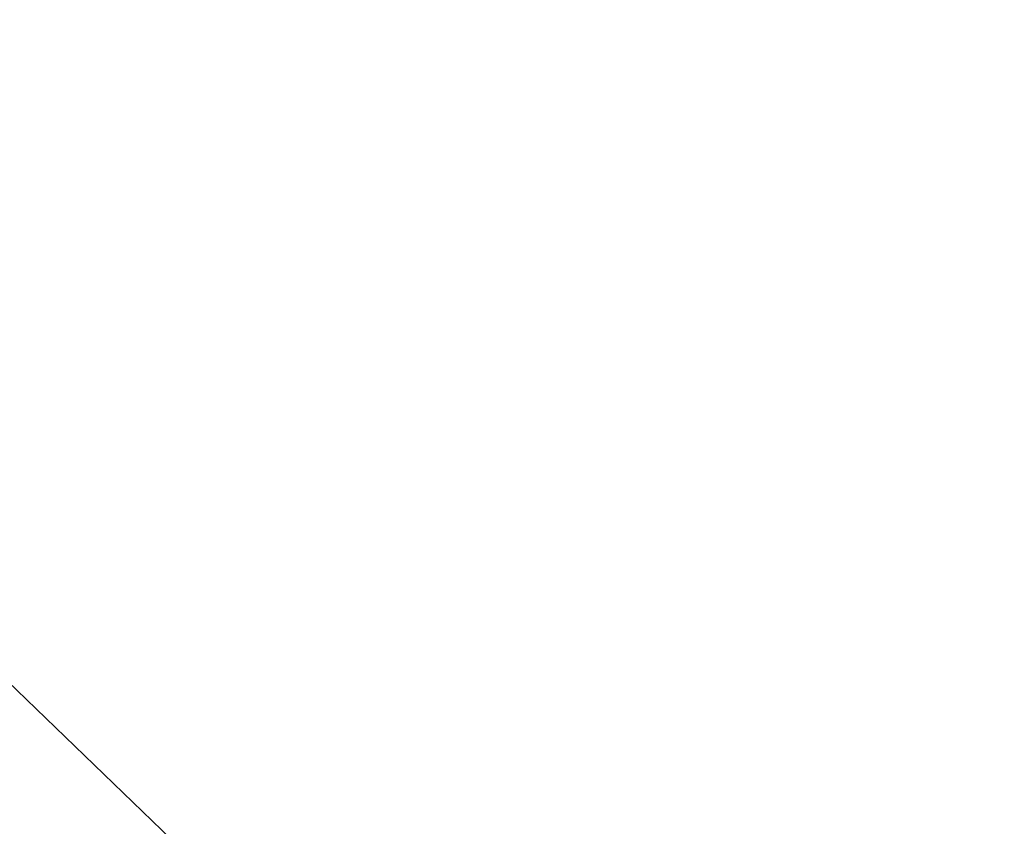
# Model space of a CAD drawing. Extents: x 0 to 363660, y 0 to 4201329.
# Tile 32 of 256: x 360157.8723 to 360157.9746, y 4200550.3213 to 4200550.4052. Entities that reach past the tile are written whole.
import ezdxf

# ---------------------------------------------------------------- set-up
doc = ezdxf.new("R2010")
doc.units = 0
doc.header["$LTSCALE"] = 0.5
doc.header["$MEASUREMENT"] = 0
doc.linetypes.add('Д_ТРОТ_ТРУБА', pattern=[3, 1.5, -1.5])
doc.layers.add('(025) Дорога', color=7, linetype='Continuous')
doc.layers.add('.', color=7, linetype='Continuous', lineweight=15)

# ---------------------------------------------------------------- blocks, each defined once
blk = doc.blocks.new('gergrgrre')
at = {"layer": '(025) Дорога', "linetype": 'Д_ТРОТ_ТРУБА', "flags": 128}
blk.add_lwpolyline([(360145.99871, 4200561.78802), (360141.31326, 4200556.97188), (360139.3401, 4200559.02287), (360136.94599, 4200556.91928), (360159.78053, 4200534.79749), (360166.74839, 4200541.77365), (360145.99871, 4200561.78802)], dxfattribs=at)

msp = doc.modelspace()

# ---------------------------------------------------------------- hatches: boundary and pattern name
at = {"layer": '.', "ltscale": 0.149071}
h = msp.add_hatch(color=256, dxfattribs=at)
h.dxf.hatch_style = 1
h.set_gradient(color1=(255, 255, 255), tint=1)
h.paths.add_polyline_path([(359890.24077, 4200193.89108), (361190.24077, 4200193.89108), (361190.24077, 4201328.89108), (359890.24077, 4201328.89108)])
h.paths.add_polyline_path([(359905.24077, 4201313.89108), (361175.24077, 4201313.89108), (361175.24077, 4200208.89108), (359905.24077, 4200208.89108)], flags=16)

# ---------------------------------------------------------------- block references
at = {"linetype": 'Continuous'}
msp.add_blockref('gergrgrre', (0, 0), dxfattribs=at)

doc.saveas('drawing.dxf')
